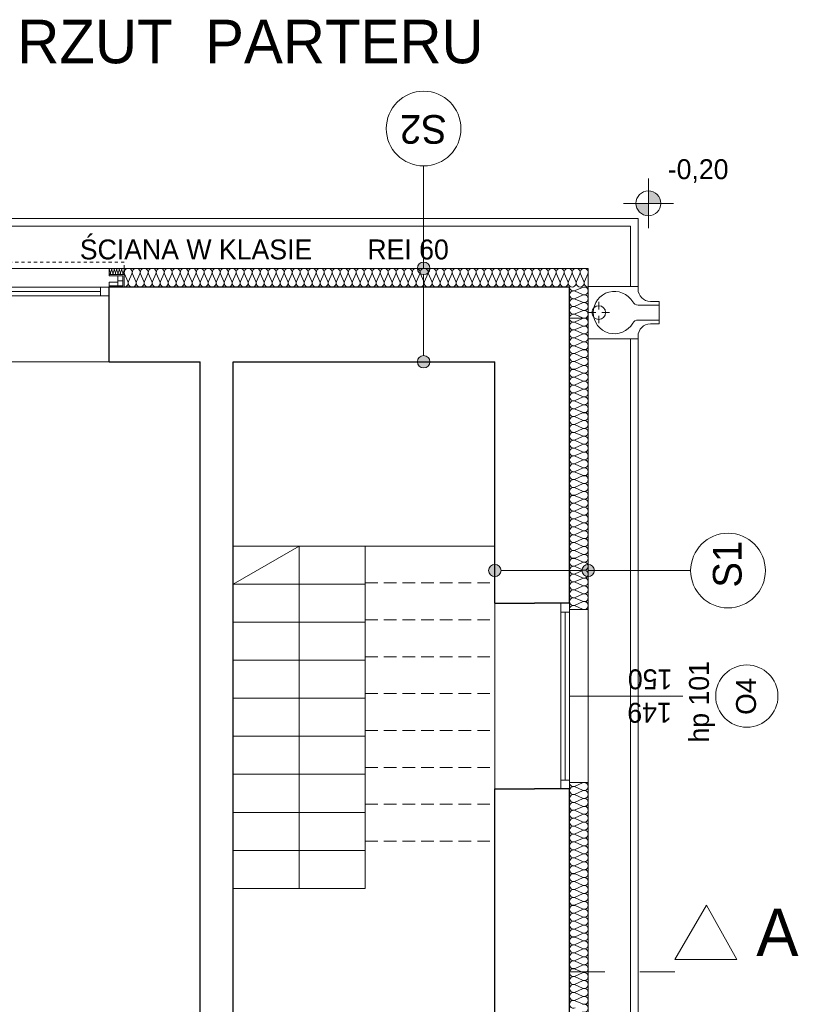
# Model space of a CAD drawing. Header units: inches. Extents: x -515158 to -470211, y -1887 to 84268.
# Tile 34 of 102: x -476437 to -470211, y 7047 to 14955. Entities that reach past the tile are written whole.
import ezdxf

# ---------------------------------------------------------------- set-up
doc = ezdxf.new("R2010")
doc.units = ezdxf.units.IN
doc.header["$MEASUREMENT"] = 0
for name, pattern in [('Dashed', [564.444447, 282.222223, -282.222223]), ('Hidden Line', [50, 25, -25]), ('Krawędzie ukryte', [150, 100, -50])]:
    doc.linetypes.add(name, pattern=pattern)
for name, color, linetype, lineweight in [('#podkład', 252, 'Continuous', 9), ('Arch ocieplenie_Nr_Pióra__44', 252, 'Continuous', 9), ('Arch ocieplenie_Nr_Pióra__9', 252, 'Continuous', 9), ('Arch opisy okien_Nr_Pióra__9', 252, 'Continuous', 9), ('Arch opisy_Nr_Pióra__1', 252, 'Continuous', 25), ('Arch opisy_Nr_Pióra__21', 252, 'Continuous', 9), ('Arch opisy_Nr_Pióra__9', 252, 'Continuous', 9), ('Arch teren_Nr_Pióra__5', 252, 'Continuous', 13), ('Arch teren_Nr_Pióra__9', 252, 'Continuous', 9), ('Arch wykończenie_Nr_Pióra__3', 252, 'Continuous', 18), ('Arch wyposarzenie_Nr_Pióra__10', 252, 'Continuous', 18), ('INWENT DACH_Nr_Pióra__21', 252, 'Continuous', 9), ('INWENT OPISY_Nr_Pióra__21', 252, 'Continuous', 9), ('INWENT OPISY_Nr_Pióra__41', 252, 'Continuous', 15), ('INWENT RZĘDNE_Nr_Pióra__21', 252, 'Continuous', 9), ('INWENT WYMIARY_Nr_Pióra__21', 252, 'Continuous', 9), ('INWENT. OKNA_Nr_Pióra__21', 252, 'Continuous', 9), ('INWENT. OKNA_Nr_Pióra__5', 252, 'Continuous', 13), ('INWENT.ŚCIANY_Nr_Pióra__1', 252, 'Continuous', 25), ('INWENT.ŚCIANY_Nr_Pióra__21', 252, 'Continuous', 9), ('Istniejące schody_Nr_Pióra__5', 252, 'Continuous', 13)]:
    doc.layers.add(name, color=color, linetype=linetype, lineweight=lineweight)
doc.styles.add('GENERATED_STYLE_1', font='txt')
doc.styles.add('GENERATED_STYLE_10', font='arial.ttf')
doc.styles.add('GENERATED_STYLE_3', font='txt')
doc.styles.add('GENERATED_STYLE_6', font='txt')
doc.styles.add('GENERATED_STYLE_7', font='txt')

# ---------------------------------------------------------------- blocks, each defined once
blk = doc.blocks.new('parter')
at = {"layer": 'Arch opisy_Nr_Pióra__21', "linetype": 'Continuous'}
for points in [[(-473144.6, 45087.6), (-473148.4, 45106.8), (-473159.3, 45123), (-473175.5, 45133.8), (-473194.6, 45137.6), (-473213.7, 45133.8), (-473230, 45123), (-473240.8, 45106.8), (-473244.6, 45087.6), (-473240.8, 45068.5), (-473230, 45052.3), (-473213.7, 45041.4), (-473194.6, 45037.6), (-473175.5, 45041.4), (-473159.3, 45052.3), (-473148.4, 45068.5)], [(-473144.6, 44337.6), (-473148.4, 44356.8), (-473159.3, 44373), (-473175.5, 44383.8), (-473194.6, 44387.6), (-473213.7, 44383.8), (-473230, 44373), (-473240.8, 44356.8), (-473244.6, 44337.6), (-473240.8, 44318.5), (-473230, 44302.3), (-473213.7, 44291.4), (-473194.6, 44287.6), (-473175.5, 44291.4), (-473159.3, 44302.3), (-473148.4, 44318.5)], [(-472573.3, 42660.5), (-472577.1, 42679.7), (-472588, 42695.9), (-472604.2, 42706.7), (-472623.3, 42710.5), (-472642.5, 42706.7), (-472658.7, 42695.9), (-472669.5, 42679.7), (-472673.3, 42660.5), (-472669.5, 42641.4), (-472658.7, 42625.2), (-472642.5, 42614.3), (-472623.3, 42610.5), (-472604.2, 42614.3), (-472588, 42625.2), (-472577.1, 42641.4)], [(-471823.3, 42660.5), (-471827.1, 42679.7), (-471838, 42695.9), (-471854.2, 42706.7), (-471873.3, 42710.5), (-471892.5, 42706.7), (-471908.7, 42695.9), (-471919.5, 42679.7), (-471923.3, 42660.5), (-471919.5, 42641.4), (-471908.7, 42625.2), (-471892.5, 42614.3), (-471873.3, 42610.5), (-471854.2, 42614.3), (-471838, 42625.2), (-471827.1, 42641.4)]]:
    blk.add_hatch(color=252, dxfattribs=at).paths.add_polyline_path(points, flags=0)
at = {"layer": 'INWENT RZĘDNE_Nr_Pióra__21', "linetype": 'Continuous'}
for points in [[(-471389.8, 45609.8), (-471289.8, 45609.8), (-471297.4, 45648.1), (-471319.1, 45680.6), (-471351.5, 45702.2), (-471389.8, 45709.8)], [(-471389.8, 45609.8), (-471489.8, 45609.8), (-471482.2, 45571.6), (-471460.5, 45539.1), (-471428, 45517.5), (-471389.8, 45509.8)]]:
    blk.add_hatch(color=252, dxfattribs=at).paths.add_polyline_path(points, flags=0)
at = {"layer": 'Arch ocieplenie_Nr_Pióra__44', "color": 252, "linetype": 'Continuous'}
for p, q in [((-475717.5, 45072.7), (-475709.2, 45052.5)), ((-475707.5, 45052.5), (-475699.2, 45072.7)), ((-475697.5, 45072.7), (-475689.2, 45052.5)), ((-475687.5, 45052.5), (-475679.2, 45072.7)), ((-475677.5, 45072.7), (-475669.2, 45052.5)), ((-475667.5, 45052.5), (-475659.2, 45072.7)), ((-475657.5, 45072.7), (-475649.2, 45052.5)), ((-475647.5, 45052.5), (-475639.2, 45072.7)), ((-475637.5, 45072.7), (-475629.2, 45052.5)), ((-475627.5, 45052.5), (-475619.2, 45072.7)), ((-475617.5, 45072.7), (-475609.2, 45052.5)), ((-475607.5, 45052.5), (-475599.2, 45072.7)), ((-475595.6, 45042.9), (-475568.9, 44982.3)), ((-475563.5, 44982.3), (-475536.8, 45042.9)), ((-475531.4, 45042.9), (-475504.7, 44982.3)), ((-475499.3, 44982.3), (-475472.6, 45042.9)), ((-475467.2, 45042.9), (-475440.5, 44982.3)), ((-475435.1, 44982.3), (-475408.4, 45042.9)), ((-475403, 45042.9), (-475376.2, 44982.3)), ((-475370.8, 44982.3), (-475344.1, 45042.9)), ((-475338.7, 45042.9), (-475312, 44982.3)), ((-475306.6, 44982.3), (-475279.9, 45042.9)), ((-475274.5, 45042.9), (-475247.8, 44982.3)), ((-475242.4, 44982.3), (-475215.7, 45042.9)), ((-475210.3, 45042.9), (-475183.6, 44982.3)), ((-475178.2, 44982.3), (-475151.5, 45042.9)), ((-475146.1, 45042.9), (-475119.3, 44982.3)), ((-475113.9, 44982.3), (-475087.2, 45042.9)), ((-475081.8, 45042.9), (-475055.1, 44982.3)), ((-475049.7, 44982.3), (-475023, 45042.9)), ((-475017.6, 45042.9), (-474990.9, 44982.3)), ((-474985.5, 44982.3), (-474958.8, 45042.9)), ((-474953.4, 45042.9), (-474926.7, 44982.3)), ((-474921.3, 44982.3), (-474894.6, 45042.9)), ((-474889.2, 45042.9), (-474862.4, 44982.3)), ((-474857.1, 44982.3), (-474830.3, 45042.9)), ((-474824.9, 45042.9), (-474798.2, 44982.3)), ((-474792.8, 44982.3), (-474766.1, 45042.9)), ((-474760.7, 45042.9), (-474734, 44982.3)), ((-474728.6, 44982.3), (-474701.9, 45042.9)), ((-474696.5, 45042.9), (-474669.8, 44982.3)), ((-474664.4, 44982.3), (-474637.7, 45042.9)), ((-474632.3, 45042.9), (-474605.5, 44982.3)), ((-474600.2, 44982.3), (-474573.4, 45042.9)), ((-474568, 45042.9), (-474541.3, 44982.3)), ((-474535.9, 44982.3), (-474509.2, 45042.9)), ((-474503.8, 45042.9), (-474477.1, 44982.3)), ((-474471.7, 44982.3), (-474445, 45042.9)), ((-474439.6, 45042.9), (-474412.9, 44982.3)), ((-474407.5, 44982.3), (-474380.8, 45042.9)), ((-474375.4, 45042.9), (-474348.7, 44982.3)), ((-474343.3, 44982.3), (-474316.5, 45042.9)), ((-474311.1, 45042.9), (-474284.4, 44982.3)), ((-474279, 44982.3), (-474252.3, 45042.9)), ((-474246.9, 45042.9), (-474220.2, 44982.3)), ((-474214.8, 44982.3), (-474188.1, 45042.9)), ((-474182.7, 45042.9), (-474156, 44982.3)), ((-474150.6, 44982.3), (-474123.9, 45042.9)), ((-474118.5, 45042.9), (-474091.8, 44982.3)), ((-474086.4, 44982.3), (-474059.6, 45042.9)), ((-474054.2, 45042.9), (-474027.5, 44982.3)), ((-474022.1, 44982.3), (-473995.4, 45042.9)), ((-473990, 45042.9), (-473963.3, 44982.3)), ((-473957.9, 44982.3), (-473931.2, 45042.9)), ((-473925.8, 45042.9), (-473899.1, 44982.3)), ((-473893.7, 44982.3), (-473867, 45042.9)), ((-473861.6, 45042.9), (-473834.9, 44982.3)), ((-473829.5, 44982.3), (-473802.7, 45042.9)), ((-473797.4, 45042.9), (-473770.6, 44982.3)), ((-473765.2, 44982.3), (-473738.5, 45042.9)), ((-473733.1, 45042.9), (-473706.4, 44982.3)), ((-473701, 44982.3), (-473674.3, 45042.9)), ((-473668.9, 45042.9), (-473642.2, 44982.3)), ((-473636.8, 44982.3), (-473610.1, 45042.9)), ((-473604.7, 45042.9), (-473578, 44982.3)), ((-473572.6, 44982.3), (-473545.9, 45042.9)), ((-473540.5, 45042.9), (-473513.7, 44982.3)), ((-473508.3, 44982.3), (-473481.6, 45042.9)), ((-473476.2, 45042.9), (-473449.5, 44982.3)), ((-473444.1, 44982.3), (-473417.4, 45042.9)), ((-473412, 45042.9), (-473385.3, 44982.3)), ((-473379.9, 44982.3), (-473353.2, 45042.9)), ((-473347.8, 45042.9), (-473321.1, 44982.3)), ((-473315.7, 44982.3), (-473289, 45042.9)), ((-473283.6, 45042.9), (-473256.8, 44982.3)), ((-473251.4, 44982.3), (-473224.7, 45042.9)), ((-473219.3, 45042.9), (-473192.6, 44982.3)), ((-473187.2, 44982.3), (-473160.5, 45042.9)), ((-473155.1, 45042.9), (-473128.4, 44982.3)), ((-473123, 44982.3), (-473096.3, 45042.9)), ((-473090.9, 45042.9), (-473064.2, 44982.3)), ((-473058.8, 44982.3), (-473032.1, 45042.9)), ((-473026.7, 45042.9), (-472999.9, 44982.3)), ((-472994.6, 44982.3), (-472967.8, 45042.9)), ((-472962.4, 45042.9), (-472935.7, 44982.3)), ((-472930.3, 44982.3), (-472903.6, 45042.9)), ((-472898.2, 45042.9), (-472871.5, 44982.3)), ((-472866.1, 44982.3), (-472839.4, 45042.9)), ((-472834, 45042.9), (-472807.3, 44982.3)), ((-472801.9, 44982.3), (-472775.2, 45042.9)), ((-472769.8, 45042.9), (-472743, 44982.3)), ((-472737.7, 44982.3), (-472710.9, 45042.9)), ((-472705.5, 45042.9), (-472678.8, 44982.3)), ((-472673.4, 44982.3), (-472646.7, 45042.9)), ((-472641.3, 45042.9), (-472614.6, 44982.3)), ((-472609.2, 44982.3), (-472582.5, 45042.9)), ((-472577.1, 45042.9), (-472550.4, 44982.3)), ((-472545, 44982.3), (-472518.3, 45042.9)), ((-472512.9, 45042.9), (-472486.2, 44982.3)), ((-472480.8, 44982.3), (-472454, 45042.9)), ((-472448.6, 45042.9), (-472421.9, 44982.3)), ((-472416.5, 44982.3), (-472389.8, 45042.9)), ((-472384.4, 45042.9), (-472357.7, 44982.3)), ((-472352.3, 44982.3), (-472325.6, 45042.9)), ((-472320.2, 45042.9), (-472293.5, 44982.3)), ((-472288.1, 44982.3), (-472261.4, 45042.9)), ((-472256, 45042.9), (-472229.3, 44982.3)), ((-472223.9, 44982.3), (-472197.1, 45042.9)), ((-472191.7, 45042.9), (-472165, 44982.3)), ((-472159.6, 44982.3), (-472132.9, 45042.9)), ((-472127.5, 45042.9), (-472100.8, 44982.3)), ((-472095.4, 44982.3), (-472068.7, 45042.9)), ((-472063.3, 45042.9), (-472036.6, 44982.3)), ((-472031.2, 44982.3), (-472004.5, 45042.9)), ((-471999.1, 45042.9), (-471972.4, 44982.3)), ((-471967, 44982.3), (-471940.2, 45042.9)), ((-471934.9, 45042.9), (-471908.1, 44982.3)), ((-471902.7, 44982.3), (-471876, 45042.9)), ((-471918, 44935), (-471978.6, 44909)), ((-471978.6, 44903.8), (-471918, 44877.8)), ((-471918, 44872.5), (-471978.6, 44846.5)), ((-471978.6, 44841.3), (-471918, 44815.3)), ((-471918, 44810), (-471978.6, 44784)), ((-471978.6, 44778.8), (-471918, 44752.8)), ((-471918, 44747.5), (-471978.6, 44721.5)), ((-471978.6, 44716.3), (-471918, 44690.3))]:
    blk.add_line(p, q, dxfattribs=at)
for centre, major_axis, ratio, start_param, end_param in [((-475708.3, 45077), (0, 10.6), 0.94039, 4.299595, 8.266775), ((-475688.3, 45077), (0, 10.6), 0.94039, 4.299595, 8.266775), ((-475668.3, 45077), (0, 10.6), 0.94039, 4.299595, 8.266775), ((-475648.3, 45077), (0, 10.6), 0.94039, 4.299595, 8.266775), ((-475628.3, 45077), (0, 10.6), 0.94039, 4.299595, 8.266775), ((-475608.3, 45077), (0, 10.6), 0.94039, 4.299595, 8.266775), ((-475566.2, 45055.7), (32.1, 0), 0.993449, 5.870392, 9.837571), ((-475502, 45055.7), (32.1, 0), 0.993449, 5.870392, 9.837571), ((-475437.8, 45055.7), (32.1, 0), 0.993449, 5.870392, 9.837571), ((-475373.5, 45055.7), (32.1, 0), 0.993449, 5.870392, 9.837571), ((-475309.3, 45055.7), (32.1, 0), 0.993449, 5.870392, 9.837571), ((-475245.1, 45055.7), (32.1, 0), 0.993449, 5.870392, 9.837571), ((-475180.9, 45055.7), (32.1, 0), 0.993449, 5.870392, 9.837571), ((-475116.6, 45055.7), (32.1, 0), 0.993449, 5.870392, 9.837571), ((-475052.4, 45055.7), (32.1, 0), 0.993449, 5.870392, 9.837571), ((-474988.2, 45055.7), (32.1, 0), 0.993449, 5.870392, 9.837571), ((-474924, 45055.7), (32.1, 0), 0.993449, 5.870392, 9.837571), ((-474859.7, 45055.7), (32.1, 0), 0.993449, 5.870392, 9.837571), ((-474795.5, 45055.7), (32.1, 0), 0.993449, 5.870392, 9.837571), ((-474731.3, 45055.7), (32.1, 0), 0.993449, 5.870392, 9.837571), ((-474667.1, 45055.7), (32.1, 0), 0.993449, 5.870392, 9.837571), ((-474602.9, 45055.7), (32.1, 0), 0.993449, 5.870392, 9.837571), ((-474538.6, 45055.7), (32.1, 0), 0.993449, 5.870392, 9.837571), ((-474474.4, 45055.7), (32.1, 0), 0.993449, 5.870392, 9.837571), ((-474410.2, 45055.7), (32.1, 0), 0.993449, 5.870392, 9.837571), ((-474346, 45055.7), (32.1, 0), 0.993449, 5.870392, 9.837571), ((-474281.7, 45055.7), (32.1, 0), 0.993449, 5.870392, 9.837571), ((-474217.5, 45055.7), (32.1, 0), 0.993449, 5.870392, 9.837571), ((-474153.3, 45055.7), (32.1, 0), 0.993449, 5.870392, 9.837571), ((-474089.1, 45055.7), (32.1, 0), 0.993449, 5.870392, 9.837571), ((-474024.8, 45055.7), (32.1, 0), 0.993449, 5.870392, 9.837571), ((-473960.6, 45055.7), (32.1, 0), 0.993449, 5.870392, 9.837571), ((-473896.4, 45055.7), (32.1, 0), 0.993449, 5.870392, 9.837571), ((-473832.2, 45055.7), (32.1, 0), 0.993449, 5.870392, 9.837571), ((-473767.9, 45055.7), (32.1, 0), 0.993449, 5.870392, 9.837571), ((-473703.7, 45055.7), (32.1, 0), 0.993449, 5.870392, 9.837571), ((-473639.5, 45055.7), (32.1, 0), 0.993449, 5.870392, 9.837571), ((-473575.3, 45055.7), (32.1, 0), 0.993449, 5.870392, 9.837571), ((-473511, 45055.7), (32.1, 0), 0.993449, 5.870392, 9.837571), ((-473446.8, 45055.7), (32.1, 0), 0.993449, 5.870392, 9.837571), ((-473382.6, 45055.7), (32.1, 0), 0.993449, 5.870392, 9.837571), ((-473318.4, 45055.7), (32.1, 0), 0.993449, 5.870392, 9.837571), ((-473254.1, 45055.7), (32.1, 0), 0.993449, 5.870392, 9.837571), ((-473189.9, 45055.7), (32.1, 0), 0.993449, 5.870392, 9.837571), ((-473125.7, 45055.7), (32.1, 0), 0.993449, 5.870392, 9.837571), ((-473061.5, 45055.7), (32.1, 0), 0.993449, 5.870392, 9.837571), ((-472997.2, 45055.7), (32.1, 0), 0.993449, 5.870392, 9.837571), ((-472933, 45055.7), (32.1, 0), 0.993449, 5.870392, 9.837571), ((-472868.8, 45055.7), (32.1, 0), 0.993449, 5.870392, 9.837571), ((-472804.6, 45055.7), (32.1, 0), 0.993449, 5.870392, 9.837571), ((-472740.4, 45055.7), (32.1, 0), 0.993449, 5.870392, 9.837571), ((-472676.1, 45055.7), (32.1, 0), 0.993449, 5.870392, 9.837571), ((-472611.9, 45055.7), (32.1, 0), 0.993449, 5.870392, 9.837571), ((-472547.7, 45055.7), (32.1, 0), 0.993449, 5.870392, 9.837571), ((-472483.5, 45055.7), (32.1, 0), 0.993449, 5.870392, 9.837571), ((-472419.2, 45055.7), (32.1, 0), 0.993449, 5.870392, 9.837571), ((-472355, 45055.7), (32.1, 0), 0.993449, 5.870392, 9.837571), ((-472290.8, 45055.7), (32.1, 0), 0.993449, 5.870392, 9.837571), ((-472226.6, 45055.7), (32.1, 0), 0.993449, 5.870392, 9.837571), ((-472162.3, 45055.7), (32.1, 0), 0.993449, 5.870392, 9.837571), ((-472098.1, 45055.7), (32.1, 0), 0.993449, 5.870392, 9.837571), ((-472033.9, 45055.7), (32.1, 0), 0.993449, 5.870392, 9.837571), ((-471969.7, 45055.7), (32.1, 0), 0.993449, 5.870392, 9.837571), ((-471905.4, 45055.7), (32.1, 0), 0.993449, 5.870392, 9.837571), ((-475718.3, 45048.3), (0, 10.6), 0.94039, 3.141593, 5.125182), ((-475698.3, 45048.3), (0, 10.6), 0.94039, 1.158004, 5.125183), ((-475678.3, 45048.3), (0, 10.6), 0.94039, 1.158004, 5.125183), ((-475658.3, 45048.3), (0, 10.6), 0.94039, 1.158004, 5.125183), ((-475638.3, 45048.3), (0, 10.6), 0.94039, 1.158004, 5.125183), ((-475618.3, 45048.3), (0, 10.6), 0.94039, 1.158004, 5.125183), ((-475598.3, 45048.3), (0, 10.6), 0.94039, 1.158004, 3.141593), ((-475598.3, 44969.5), (32.1, 0), 0.993449, 4.712389, 6.695979), ((-475534.1, 44969.5), (32.1, 0), 0.993449, 2.7288, 6.695979), ((-475469.9, 44969.5), (32.1, 0), 0.993449, 2.7288, 6.695979), ((-475405.7, 44969.5), (32.1, 0), 0.993449, 2.7288, 6.695979), ((-475341.4, 44969.5), (32.1, 0), 0.993449, 2.7288, 6.695979), ((-475277.2, 44969.5), (32.1, 0), 0.993449, 2.7288, 6.695979), ((-475213, 44969.5), (32.1, 0), 0.993449, 2.7288, 6.695979), ((-475148.8, 44969.5), (32.1, 0), 0.993449, 2.7288, 6.695979), ((-475084.5, 44969.5), (32.1, 0), 0.993449, 2.7288, 6.695979), ((-475020.3, 44969.5), (32.1, 0), 0.993449, 2.7288, 6.695979), ((-474956.1, 44969.5), (32.1, 0), 0.993449, 2.7288, 6.695979), ((-474891.9, 44969.5), (32.1, 0), 0.993449, 2.7288, 6.695979), ((-474827.6, 44969.5), (32.1, 0), 0.993449, 2.7288, 6.695979), ((-474763.4, 44969.5), (32.1, 0), 0.993449, 2.7288, 6.695979), ((-474699.2, 44969.5), (32.1, 0), 0.993449, 2.7288, 6.695979), ((-474635, 44969.5), (32.1, 0), 0.993449, 2.7288, 6.695979), ((-474570.7, 44969.5), (32.1, 0), 0.993449, 2.7288, 6.695979), ((-474506.5, 44969.5), (32.1, 0), 0.993449, 2.7288, 6.695979), ((-474442.3, 44969.5), (32.1, 0), 0.993449, 2.7288, 6.695979), ((-474378.1, 44969.5), (32.1, 0), 0.993449, 2.7288, 6.695979), ((-474313.8, 44969.5), (32.1, 0), 0.993449, 2.7288, 6.695979), ((-474249.6, 44969.5), (32.1, 0), 0.993449, 2.7288, 6.695979), ((-474185.4, 44969.5), (32.1, 0), 0.993449, 2.7288, 6.695979), ((-474121.2, 44969.5), (32.1, 0), 0.993449, 2.7288, 6.695979), ((-474056.9, 44969.5), (32.1, 0), 0.993449, 2.7288, 6.695979), ((-473992.7, 44969.5), (32.1, 0), 0.993449, 2.7288, 6.695979), ((-473928.5, 44969.5), (32.1, 0), 0.993449, 2.7288, 6.695979), ((-473864.3, 44969.5), (32.1, 0), 0.993449, 2.7288, 6.695979), ((-473800.1, 44969.5), (32.1, 0), 0.993449, 2.7288, 6.695979), ((-473735.8, 44969.5), (32.1, 0), 0.993449, 2.7288, 6.695979), ((-473671.6, 44969.5), (32.1, 0), 0.993449, 2.7288, 6.695979), ((-473607.4, 44969.5), (32.1, 0), 0.993449, 2.7288, 6.695979), ((-473543.2, 44969.5), (32.1, 0), 0.993449, 2.7288, 6.695979), ((-473478.9, 44969.5), (32.1, 0), 0.993449, 2.7288, 6.695979), ((-473414.7, 44969.5), (32.1, 0), 0.993449, 2.7288, 6.695979), ((-473350.5, 44969.5), (32.1, 0), 0.993449, 2.7288, 6.695979), ((-473286.3, 44969.5), (32.1, 0), 0.993449, 2.7288, 6.695979), ((-473222, 44969.5), (32.1, 0), 0.993449, 2.7288, 6.695979), ((-473157.8, 44969.5), (32.1, 0), 0.993449, 2.7288, 6.695979), ((-473093.6, 44969.5), (32.1, 0), 0.993449, 2.7288, 6.695979), ((-473029.4, 44969.5), (32.1, 0), 0.993449, 2.7288, 6.695979), ((-472965.1, 44969.5), (32.1, 0), 0.993449, 2.7288, 6.695979), ((-472900.9, 44969.5), (32.1, 0), 0.993449, 2.7288, 6.695979), ((-472836.7, 44969.5), (32.1, 0), 0.993449, 2.7288, 6.695979), ((-472772.5, 44969.5), (32.1, 0), 0.993449, 2.7288, 6.695979), ((-472708.2, 44969.5), (32.1, 0), 0.993449, 2.7288, 6.695979), ((-472644, 44969.5), (32.1, 0), 0.993449, 2.7288, 6.695979), ((-472579.8, 44969.5), (32.1, 0), 0.993449, 2.7288, 6.695979), ((-472515.6, 44969.5), (32.1, 0), 0.993449, 2.7288, 6.695979), ((-472451.3, 44969.5), (32.1, 0), 0.993449, 2.7288, 6.695979), ((-472387.1, 44969.5), (32.1, 0), 0.993449, 2.7288, 6.695979), ((-472322.9, 44969.5), (32.1, 0), 0.993449, 2.7288, 6.695979), ((-472258.7, 44969.5), (32.1, 0), 0.993449, 2.7288, 6.695979), ((-472194.4, 44969.5), (32.1, 0), 0.993449, 2.7288, 6.695979), ((-472130.2, 44969.5), (32.1, 0), 0.993449, 2.7288, 6.695979), ((-472066, 44969.5), (32.1, 0), 0.993449, 2.7288, 6.695979), ((-472001.8, 44969.5), (32.1, 0), 0.993449, 2.7288, 6.695979), ((-471991.4, 44937.6), (31.9, 0), 0.979571, 3.141593, 5.125182), ((-471937.6, 44969.5), (32.1, 0), 0.993449, 2.7288, 6.695979), ((-471905.2, 44906.4), (31.9, 0), 0.979571, 4.299595, 8.266775), ((-471873.3, 44969.5), (32.1, 0), 0.993449, 2.7288, 4.712389), ((-471991.4, 44875.1), (31.9, 0), 0.979571, 1.158004, 5.125183), ((-471991.4, 44812.6), (31.9, 0), 0.979571, 1.158004, 5.125183), ((-471905.2, 44843.9), (31.9, 0), 0.979571, 4.299595, 8.266775), ((-471991.4, 44750.1), (31.9, 0), 0.979571, 1.158004, 5.125183), ((-471905.2, 44781.4), (31.9, 0), 0.979571, 4.299595, 8.266775), ((-471991.4, 44687.6), (31.9, 0), 0.979571, 1.158004, 3.141593), ((-471905.2, 44718.9), (31.9, 0), 0.979571, 4.299595, 8.266775)]:
    blk.add_ellipse(centre, major_axis=major_axis, ratio=ratio, start_param=start_param, end_param=end_param, dxfattribs=at)
at = {"layer": 'Arch ocieplenie_Nr_Pióra__9', "color": 252, "linetype": 'Continuous'}
for p, q in [((-471978.6, 44658.7), (-471918, 44685)), ((-471918, 44627), (-471978.6, 44653.4)), ((-471978.6, 44595.4), (-471918, 44621.7)), ((-471918, 44563.8), (-471978.6, 44590.1)), ((-471978.6, 44532.2), (-471918, 44558.5)), ((-471918, 44500.6), (-471978.6, 44526.9)), ((-471978.6, 44468.9), (-471918, 44495.2)), ((-471918, 44437.3), (-471978.6, 44463.6)), ((-471978.6, 44405.7), (-471918, 44432)), ((-471918, 44374.1), (-471978.6, 44400.4)), ((-471978.6, 44342.5), (-471918, 44368.8)), ((-471918, 44310.8), (-471978.6, 44337.1)), ((-471978.6, 44279.2), (-471918, 44305.5)), ((-471918, 44247.6), (-471978.6, 44273.9)), ((-471978.6, 44216), (-471918, 44242.3)), ((-471918, 44184.3), (-471978.6, 44210.7)), ((-471978.6, 44152.7), (-471918, 44179)), ((-471918, 44121.1), (-471978.6, 44147.4)), ((-471978.6, 44089.5), (-471918, 44115.8)), ((-471918, 44057.9), (-471978.6, 44084.2)), ((-471978.6, 44026.2), (-471918, 44052.5)), ((-471918, 43994.6), (-471978.6, 44020.9)), ((-471978.6, 43963), (-471918, 43989.3)), ((-471918, 43931.4), (-471978.6, 43957.7)), ((-471978.6, 43899.7), (-471918, 43926.1)), ((-471918, 43868.1), (-471978.6, 43894.4)), ((-471978.6, 43836.5), (-471918, 43862.8)), ((-471918, 43804.9), (-471978.6, 43831.2)), ((-471978.6, 43773.3), (-471918, 43799.6)), ((-471918, 43741.6), (-471978.6, 43768)), ((-471978.6, 43710), (-471918, 43736.3)), ((-471918, 43678.4), (-471978.6, 43704.7)), ((-471978.6, 43646.8), (-471918, 43673.1)), ((-471918, 43615.2), (-471978.6, 43641.5)), ((-471978.6, 43583.5), (-471918, 43609.8)), ((-471918, 43551.9), (-471978.6, 43578.2)), ((-471978.6, 43520.3), (-471918, 43546.6)), ((-471918, 43488.7), (-471978.6, 43515)), ((-471978.6, 43457), (-471918, 43483.4)), ((-471918, 43425.4), (-471978.6, 43451.7)), ((-471978.6, 43393.8), (-471918, 43420.1)), ((-471918, 43362.2), (-471978.6, 43388.5)), ((-471978.6, 43330.6), (-471918, 43356.9)), ((-471918, 43298.9), (-471978.6, 43325.2)), ((-471978.6, 43267.3), (-471918, 43293.6)), ((-471918, 43235.7), (-471978.6, 43262)), ((-471978.6, 43204.1), (-471918, 43230.4)), ((-471918, 43172.5), (-471978.6, 43198.8)), ((-471978.6, 43140.8), (-471918, 43167.1)), ((-471918, 43109.2), (-471978.6, 43135.5)), ((-471978.6, 43077.6), (-471918, 43103.9)), ((-471918, 43046), (-471978.6, 43072.3)), ((-471978.6, 43014.3), (-471918, 43040.7)), ((-471918, 42982.7), (-471978.6, 43009)), ((-471978.6, 42951.1), (-471918, 42977.4)), ((-471918, 42919.5), (-471978.6, 42945.8)), ((-471978.6, 42887.9), (-471918, 42914.2)), ((-471918, 42856.2), (-471978.6, 42882.5)), ((-471978.6, 42824.6), (-471918, 42850.9)), ((-471918, 42793), (-471978.6, 42819.3)), ((-471978.6, 42761.4), (-471918, 42787.7)), ((-471918, 42729.7), (-471978.6, 42756.1)), ((-471978.6, 42698.1), (-471918, 42724.4)), ((-471918, 42666.5), (-471978.6, 42692.8)), ((-471978.6, 42634.9), (-471918, 42661.2)), ((-471918, 42603.3), (-471978.6, 42629.6)), ((-471978.6, 42571.6), (-471918, 42597.9)), ((-471918, 42540), (-471978.6, 42566.3)), ((-471978.6, 42508.4), (-471918, 42534.7)), ((-471918, 42476.8), (-471978.6, 42503.1)), ((-471978.6, 42445.2), (-471918, 42471.5)), ((-471918, 42413.5), (-471978.6, 42439.8)), ((-471978.6, 42381.9), (-471918, 42408.2)), ((-471918, 42350.3), (-471978.6, 42376.6)), ((-471978.6, 40928.5), (-471918, 40955)), ((-471918, 40896.7), (-471978.6, 40923.2)), ((-471978.6, 40864.9), (-471918, 40891.4)), ((-471918, 40833.1), (-471978.6, 40859.6)), ((-471978.6, 40801.3), (-471918, 40827.8)), ((-471918, 40769.5), (-471978.6, 40796)), ((-471978.6, 40737.7), (-471918, 40764.2)), ((-471918, 40705.9), (-471978.6, 40732.4)), ((-471978.6, 40674.1), (-471918, 40700.6)), ((-471918, 40642.3), (-471978.6, 40668.8)), ((-471978.6, 40610.5), (-471918, 40637)), ((-471918, 40578.7), (-471978.6, 40605.2)), ((-471978.6, 40546.9), (-471918, 40573.4)), ((-471918, 40515.1), (-471978.6, 40541.6)), ((-471978.6, 40483.3), (-471918, 40509.8)), ((-471918, 40451.6), (-471978.6, 40478)), ((-471978.6, 40419.8), (-471918, 40446.2)), ((-471918, 40388), (-471978.6, 40414.4)), ((-471978.6, 40356.2), (-471918, 40382.6)), ((-471918, 40324.4), (-471978.6, 40350.8)), ((-471978.6, 40292.6), (-471918, 40319)), ((-471918, 40260.8), (-471978.6, 40287.2)), ((-471978.6, 40229), (-471918, 40255.4)), ((-471918, 40197.2), (-471978.6, 40223.6)), ((-471978.6, 40165.4), (-471918, 40191.8)), ((-471918, 40133.6), (-471978.6, 40160)), ((-471978.6, 40101.8), (-471918, 40128.2)), ((-471918, 40070), (-471978.6, 40096.4)), ((-471978.6, 40038.2), (-471918, 40064.6)), ((-471918, 40006.4), (-471978.6, 40032.9)), ((-471978.6, 39974.6), (-471918, 40001.1)), ((-471918, 39942.8), (-471978.6, 39969.3)), ((-471978.6, 39911), (-471918, 39937.5)), ((-471918, 39879.2), (-471978.6, 39905.7)), ((-471978.6, 39847.4), (-471918, 39873.9)), ((-471918, 39815.6), (-471978.6, 39842.1)), ((-471978.6, 39783.8), (-471918, 39810.3)), ((-471918, 39752), (-471978.6, 39778.5)), ((-471978.6, 39720.2), (-471918, 39746.7)), ((-471918, 39688.4), (-471978.6, 39714.9)), ((-471978.6, 39656.6), (-471918, 39683.1)), ((-471918, 39624.8), (-471978.6, 39651.3)), ((-471978.6, 39593), (-471918, 39619.5)), ((-471918, 39561.2), (-471978.6, 39587.7)), ((-471978.6, 39529.4), (-471918, 39555.9)), ((-471918, 39497.6), (-471978.6, 39524.1)), ((-471978.6, 39465.8), (-471918, 39492.3)), ((-471918, 39434.1), (-471978.6, 39460.5)), ((-471978.6, 39402.3), (-471918, 39428.7)), ((-471918, 39370.5), (-471978.6, 39396.9)), ((-471978.6, 39338.7), (-471918, 39365.1)), ((-471918, 39306.9), (-471978.6, 39333.3)), ((-471978.6, 39275.1), (-471918, 39301.5)), ((-471918, 39243.3), (-471978.6, 39269.7)), ((-471978.6, 39211.5), (-471918, 39237.9)), ((-471918, 39179.7), (-471978.6, 39206.1))]:
    blk.add_line(p, q, dxfattribs=at)
for centre, ratio, start_param, end_param in [((-471991.4, 44687.6), 0.991223, 6.283185, 8.266774), ((-471905.2, 44656), 0.991223, 1.158003, 5.125183), ((-471991.4, 44624.4), 0.991223, 4.299595, 8.266774), ((-471905.2, 44592.8), 0.991223, 1.158003, 5.125183), ((-471991.4, 44561.1), 0.991223, 4.299595, 8.266774), ((-471991.4, 44497.9), 0.991223, 4.299595, 8.266774), ((-471905.2, 44529.5), 0.991223, 1.158003, 5.125183), ((-471991.4, 44434.7), 0.991223, 4.299595, 8.266774), ((-471905.2, 44466.3), 0.991223, 1.158003, 5.125183), ((-471991.4, 44371.4), 0.991223, 4.299595, 8.266774), ((-471905.2, 44403), 0.991223, 1.158003, 5.125183), ((-471905.2, 44339.8), 0.991223, 1.158003, 5.125183), ((-471991.4, 44308.2), 0.991223, 4.299595, 8.266774), ((-471905.2, 44276.6), 0.991223, 1.158003, 5.125183), ((-471991.4, 44244.9), 0.991223, 4.299595, 8.266774), ((-471991.4, 44181.7), 0.991223, 4.299595, 8.266774), ((-471905.2, 44213.3), 0.991223, 1.158003, 5.125183), ((-471991.4, 44118.4), 0.991223, 4.299595, 8.266774), ((-471905.2, 44150.1), 0.991223, 1.158003, 5.125183), ((-471991.4, 44055.2), 0.991223, 4.299595, 8.266774), ((-471905.2, 44086.8), 0.991223, 1.158003, 5.125183), ((-471905.2, 44023.6), 0.991223, 1.158003, 5.125183), ((-471991.4, 43992), 0.991223, 4.299595, 8.266774), ((-471905.2, 43960.3), 0.991223, 1.158003, 5.125183), ((-471991.4, 43928.7), 0.991223, 4.299595, 8.266774), ((-471991.4, 43865.5), 0.991223, 4.299595, 8.266774), ((-471905.2, 43897.1), 0.991223, 1.158003, 5.125183), ((-471991.4, 43802.2), 0.991223, 4.299595, 8.266774), ((-471905.2, 43833.9), 0.991223, 1.158003, 5.125183), ((-471991.4, 43739), 0.991223, 4.299595, 8.266774), ((-471905.2, 43770.6), 0.991223, 1.158003, 5.125183), ((-471905.2, 43707.4), 0.991223, 1.158003, 5.125183), ((-471991.4, 43675.7), 0.991223, 4.299595, 8.266774), ((-471905.2, 43644.1), 0.991223, 1.158003, 5.125183), ((-471991.4, 43612.5), 0.991223, 4.299595, 8.266774), ((-471991.4, 43549.3), 0.991223, 4.299595, 8.266774), ((-471905.2, 43580.9), 0.991223, 1.158003, 5.125183), ((-471991.4, 43486), 0.991223, 4.299595, 8.266774), ((-471905.2, 43517.6), 0.991223, 1.158003, 5.125183), ((-471991.4, 43422.8), 0.991223, 4.299595, 8.266774), ((-471905.2, 43454.4), 0.991223, 1.158003, 5.125183), ((-471905.2, 43391.1), 0.991223, 1.158003, 5.125183), ((-471991.4, 43359.5), 0.991223, 4.299595, 8.266774), ((-471905.2, 43327.9), 0.991223, 1.158003, 5.125183), ((-471991.4, 43296.3), 0.991223, 4.299595, 8.266774), ((-471991.4, 43233), 0.991223, 4.299595, 8.266774), ((-471905.2, 43264.7), 0.991223, 1.158003, 5.125183), ((-471991.4, 43169.8), 0.991223, 4.299595, 8.266774), ((-471905.2, 43201.4), 0.991223, 1.158003, 5.125183), ((-471991.4, 43106.6), 0.991223, 4.299595, 8.266774), ((-471905.2, 43138.2), 0.991223, 1.158003, 5.125183), ((-471905.2, 43074.9), 0.991223, 1.158003, 5.125183), ((-471991.4, 43043.3), 0.991223, 4.299595, 8.266774), ((-471905.2, 43011.7), 0.991223, 1.158003, 5.125183), ((-471991.4, 42980.1), 0.991223, 4.299595, 8.266774), ((-471991.4, 42916.8), 0.991223, 4.299595, 8.266774), ((-471905.2, 42948.4), 0.991223, 1.158003, 5.125183), ((-471991.4, 42853.6), 0.991223, 4.299595, 8.266774), ((-471905.2, 42885.2), 0.991223, 1.158003, 5.125183), ((-471991.4, 42790.3), 0.991223, 4.299595, 8.266774), ((-471905.2, 42822), 0.991223, 1.158003, 5.125183), ((-471905.2, 42758.7), 0.991223, 1.158003, 5.125183), ((-471991.4, 42727.1), 0.991223, 4.299595, 8.266774), ((-471905.2, 42695.5), 0.991223, 1.158003, 5.125183), ((-471991.4, 42663.8), 0.991223, 4.299595, 8.266774), ((-471991.4, 42600.6), 0.991223, 4.299595, 8.266774), ((-471905.2, 42632.2), 0.991223, 1.158003, 5.125183), ((-471991.4, 42537.4), 0.991223, 4.299595, 8.266774), ((-471905.2, 42569), 0.991223, 1.158003, 5.125183), ((-471991.4, 42474.1), 0.991223, 4.299595, 8.266774), ((-471905.2, 42505.7), 0.991223, 1.158003, 5.125183), ((-471905.2, 42442.5), 0.991223, 1.158003, 5.125183), ((-471991.4, 42410.9), 0.991223, 4.299595, 8.266774), ((-471905.2, 42379.3), 0.991223, 1.158003, 5.125183), ((-471991.4, 42347.6), 0.991223, 4.299596, 6.283185), ((-471991.4, 40894), 0.996714, 4.299595, 8.266774), ((-471991.4, 40957.6), 0.996714, 6.283185, 8.266774), ((-471905.2, 40925.8), 0.996714, 1.158003, 5.125183), ((-471905.2, 40862.2), 0.996714, 1.158003, 5.125183), ((-471991.4, 40830.4), 0.996714, 4.299595, 8.266774), ((-471905.2, 40798.6), 0.996714, 1.158003, 5.125183), ((-471991.4, 40766.8), 0.996714, 4.299595, 8.266774), ((-471991.4, 40703.3), 0.996714, 4.299595, 8.266774), ((-471905.2, 40735.1), 0.996714, 1.158003, 5.125183), ((-471991.4, 40639.7), 0.996714, 4.299595, 8.266774), ((-471905.2, 40671.5), 0.996714, 1.158003, 5.125183), ((-471991.4, 40576.1), 0.996714, 4.299595, 8.266774), ((-471905.2, 40607.9), 0.996714, 1.158003, 5.125183), ((-471905.2, 40544.3), 0.996714, 1.158003, 5.125183), ((-471991.4, 40512.5), 0.996714, 4.299595, 8.266774), ((-471905.2, 40480.7), 0.996714, 1.158003, 5.125183), ((-471991.4, 40448.9), 0.996714, 4.299595, 8.266774), ((-471991.4, 40385.3), 0.996714, 4.299595, 8.266774), ((-471905.2, 40417.1), 0.996714, 1.158003, 5.125183), ((-471991.4, 40321.7), 0.996714, 4.299595, 8.266774), ((-471905.2, 40353.5), 0.996714, 1.158003, 5.125183), ((-471991.4, 40258.1), 0.996714, 4.299595, 8.266774), ((-471905.2, 40289.9), 0.996714, 1.158003, 5.125183), ((-471905.2, 40226.3), 0.996714, 1.158003, 5.125183), ((-471991.4, 40194.5), 0.996714, 4.299595, 8.266774), ((-471905.2, 40162.7), 0.996714, 1.158003, 5.125183), ((-471991.4, 40130.9), 0.996714, 4.299595, 8.266774), ((-471991.4, 40067.3), 0.996714, 4.299595, 8.266774), ((-471905.2, 40099.1), 0.996714, 1.158003, 5.125183), ((-471991.4, 40003.7), 0.996714, 4.299595, 8.266774), ((-471905.2, 40035.5), 0.996714, 1.158003, 5.125183), ((-471991.4, 39940.1), 0.996714, 4.299595, 8.266774), ((-471905.2, 39971.9), 0.996714, 1.158003, 5.125183), ((-471905.2, 39908.3), 0.996714, 1.158003, 5.125183), ((-471991.4, 39876.5), 0.996714, 4.299595, 8.266774), ((-471905.2, 39844.7), 0.996714, 1.158003, 5.125183), ((-471991.4, 39812.9), 0.996714, 4.299595, 8.266774), ((-471991.4, 39749.3), 0.996714, 4.299595, 8.266774), ((-471905.2, 39781.1), 0.996714, 1.158003, 5.125183), ((-471991.4, 39685.8), 0.996714, 4.299595, 8.266774), ((-471905.2, 39717.6), 0.996714, 1.158003, 5.125183), ((-471991.4, 39622.2), 0.996714, 4.299595, 8.266774), ((-471905.2, 39654), 0.996714, 1.158003, 5.125183), ((-471905.2, 39590.4), 0.996714, 1.158003, 5.125183), ((-471991.4, 39558.6), 0.996714, 4.299595, 8.266774), ((-471905.2, 39526.8), 0.996714, 1.158003, 5.125183), ((-471991.4, 39495), 0.996714, 4.299595, 8.266774), ((-471991.4, 39431.4), 0.996714, 4.299595, 8.266774), ((-471905.2, 39463.2), 0.996714, 1.158003, 5.125183), ((-471991.4, 39367.8), 0.996714, 4.299595, 8.266774), ((-471905.2, 39399.6), 0.996714, 1.158003, 5.125183), ((-471991.4, 39304.2), 0.996714, 4.299595, 8.266774), ((-471905.2, 39336), 0.996714, 1.158003, 5.125183), ((-471905.2, 39272.4), 0.996714, 1.158003, 5.125183), ((-471991.4, 39240.6), 0.996714, 4.299595, 8.266774), ((-471905.2, 39208.8), 0.996714, 1.158003, 5.125183), ((-471991.4, 39177), 0.996714, 4.299595, 8.266774), ((-471905.2, 39145.2), 0.996714, 1.158003, 5.125183)]:
    blk.add_ellipse(centre, major_axis=(-31.9, 0), ratio=ratio, start_param=start_param, end_param=end_param, dxfattribs=at)
at = {"layer": 'Arch opisy_Nr_Pióra__21', "color": 252, "linetype": 'Continuous'}
for p, q in [((-473194.6, 45087.6), (-473194.6, 45910.2)), ((-473194.6, 44387.6), (-473194.6, 45037.6)), ((-472573.3, 42660.5), (-471923.3, 42660.5)), ((-471873.3, 42660.5), (-471050.7, 42660.5))]:
    blk.add_line(p, q, dxfattribs=at)
for centre, radius in [((-473194.6, 46210.2), 300), ((-473194.6, 45087.6), 50), ((-473194.6, 44337.6), 50), ((-470750.7, 42660.5), 300), ((-472623.3, 42660.5), 50), ((-471873.3, 42660.5), 50)]:
    blk.add_circle(centre, radius, dxfattribs=at)
at = {"layer": 'Arch opisy_Nr_Pióra__9', "color": 252, "linetype": 'Continuous'}
blk.add_circle((-470599.8, 41652.6), 250, dxfattribs=at)
at = {"layer": 'Arch teren_Nr_Pióra__5', "color": 252, "linetype": 'Continuous'}
for p, q in [((-488363.3, 45487.6), (-471473.3, 45487.6)), ((-471473.3, 44942.6), (-471473.3, 45487.6)), ((-488363.3, 45427.6), (-471533.3, 45427.6)), ((-471533.3, 44942.6), (-471533.3, 45427.6)), ((-471533.3, 32367.6), (-471533.3, 44522.6)), ((-471473.3, 32307.6), (-471473.3, 44522.6))]:
    blk.add_line(p, q, dxfattribs=at)
at = {"layer": 'Arch teren_Nr_Pióra__9', "color": 252, "linetype": 'Continuous'}
for p, q in [((-471873.3, 44942.6), (-471473.3, 44942.6)), ((-471873.3, 44942.6), (-471873.3, 44522.6)), ((-471473.3, 44942.6), (-471473.3, 44922.6)), ((-471472.8, 44792.6), (-471303.3, 44792.6)), ((-471373.3, 44822.6), (-471303.3, 44822.6)), ((-471303.3, 44822.6), (-471303.3, 44642.6)), ((-471472.8, 44672.6), (-471303.3, 44672.6)), ((-471373.3, 44642.6), (-471303.3, 44642.6)), ((-471873.3, 44522.6), (-471473.3, 44522.6)), ((-471473.3, 44542.6), (-471473.3, 44522.6))]:
    blk.add_line(p, q, dxfattribs=at)
for centre, radius, start, end in [((-471373.3, 44922.6), 100, 180, 270), ((-471663.3, 44732.6), 170, 30, 330), ((-471472.8, 44842.6), 50, 210, 270), ((-471472.8, 44622.6), 50, 90, 150), ((-471373.3, 44542.6), 100, 90, 180)]:
    blk.add_arc(centre, radius, start, end, dxfattribs=at)
at = {"layer": 'Arch wykończenie_Nr_Pióra__3', "color": 252, "linetype": 'Continuous'}
for p, q in [((-475718.3, 45037.6), (-475718.3, 45087.6)), ((-471873.3, 45087.6), (-475718.3, 45087.6)), ((-471873.3, 42347.6), (-471873.3, 45087.6)), ((-471873.3, 44687.6), (-472023.3, 44687.6)), ((-472023.3, 42347.6), (-471873.3, 42347.6)), ((-472023.3, 40957.6), (-471873.3, 40957.6)), ((-471873.3, 36887.6), (-471873.3, 40957.6))]:
    blk.add_line(p, q, dxfattribs=at)
at = {"layer": 'Arch wyposarzenie_Nr_Pióra__10', "color": 252, "linetype": 'Hidden Line'}
for p, q in [((-475598.3, 45137.6), (-477898.3, 45137.6)), ((-475598.3, 44937.6), (-475598.3, 45137.6))]:
    blk.add_line(p, q, dxfattribs=at)
at = {"layer": 'Arch wyposarzenie_Nr_Pióra__10', "color": 252, "linetype": 'Continuous'}
for p, q in [((-475718.3, 45037.6), (-475718.3, 45027.6)), ((-475598.3, 45037.6), (-475718.3, 45037.6)), ((-475608.3, 45027.6), (-475718.3, 45027.6)), ((-475648.3, 44947.6), (-475648.3, 45027.6)), ((-475608.3, 44947.6), (-475608.3, 45027.6)), ((-475598.3, 44937.6), (-475598.3, 45037.6)), ((-475718.6, 44977.6), (-475648.3, 44977.6)), ((-475718.6, 44947.6), (-475718.6, 44977.6)), ((-475718.3, 44947.6), (-475718.3, 44937.6)), ((-475718.3, 44947.6), (-475608.3, 44947.6)), ((-475718.3, 44937.6), (-475598.3, 44937.6)), ((-475648.3, 44987.6), (-475608.3, 44987.6))]:
    blk.add_line(p, q, dxfattribs=at)
at = {"layer": 'INWENT DACH_Nr_Pióra__21', "color": 252, "linetype": 'Continuous'}
for p, q in [((-471788.3, 44757.6), (-471788.3, 44817.6)), ((-471813.3, 44732.6), (-471873.3, 44732.6)), ((-471788.3, 44707.6), (-471788.3, 44647.6)), ((-471763.3, 44732.6), (-471703.3, 44732.6))]:
    blk.add_line(p, q, dxfattribs=at)
blk.add_circle((-471788.3, 44732.6), 55, dxfattribs=at)
at = {"layer": 'INWENT OPISY_Nr_Pióra__41', "color": 252, "linetype": 'Continuous'}
for p, q in [((-470923.3, 39973.9), (-471179, 39537.6)), ((-470679, 39537.6), (-470923.3, 39973.9)), ((-470679, 39537.6), (-471179, 39537.6))]:
    blk.add_line(p, q, dxfattribs=at)
at = {"layer": 'INWENT OPISY_Nr_Pióra__41', "color": 252, "linetype": 'Dashed'}
blk.add_line((-472023.3, 39437.6), (-470923.3, 39437.6), dxfattribs=at)
at = {"layer": 'INWENT RZĘDNE_Nr_Pióra__21', "color": 252, "linetype": 'Continuous'}
for p, q in [((-471389.8, 45409.8), (-471389.8, 45809.8)), ((-471589.8, 45609.8), (-471189.8, 45609.8))]:
    blk.add_line(p, q, dxfattribs=at)
blk.add_circle((-471389.8, 45609.8), 100, dxfattribs=at)
at = {"layer": 'INWENT. OKNA_Nr_Pióra__5', "color": 252, "linetype": 'Continuous'}
for p, q in [((-477778.3, 44937.6), (-475718.3, 44937.6)), ((-475788.3, 44937.6), (-475788.3, 44867.6)), ((-477778.3, 44867.6), (-475718.3, 44867.6)), ((-475788.3, 44902.6), (-477708.3, 44902.6)), ((-472093.3, 42397.6), (-472093.3, 40907.6)), ((-472023.3, 42397.6), (-472023.3, 40907.6)), ((-472023.3, 42327.6), (-472093.3, 42327.6)), ((-472058.3, 40977.6), (-472058.3, 42327.6)), ((-472023.3, 41652.6), (-471113.3, 41652.6)), ((-472023.3, 40977.6), (-472093.3, 40977.6))]:
    blk.add_line(p, q, dxfattribs=at)
at = {"layer": 'INWENT.ŚCIANY_Nr_Pióra__1', "color": 252, "linetype": 'Continuous'}
for p, q in [((-475718.3, 44587.6), (-475718.3, 44937.6)), ((-472023.3, 44937.6), (-475718.3, 44937.6)), ((-472023.3, 42397.6), (-472023.3, 44937.6)), ((-475718.3, 44337.6), (-475718.3, 44587.6)), ((-475718.3, 44337.6), (-474988.3, 44337.6)), ((-474988.3, 39017.6), (-474988.3, 44337.6)), ((-474723.3, 44337.6), (-472623.3, 44337.6)), ((-474723.3, 33467.6), (-474723.3, 44337.6)), ((-472623.3, 42397.6), (-472623.3, 44337.6)), ((-472623.3, 42397.6), (-472303.3, 42397.6)), ((-472023.3, 42397.6), (-472303.3, 42397.6)), ((-472623.3, 36937.6), (-472623.3, 40907.6)), ((-472623.3, 40907.6), (-472303.3, 40907.6)), ((-472023.3, 40907.6), (-472303.3, 40907.6)), ((-472023.3, 36937.6), (-472023.3, 40907.6))]:
    blk.add_line(p, q, dxfattribs=at)
at = {"layer": 'INWENT.ŚCIANY_Nr_Pióra__21', "color": 252, "linetype": 'Continuous'}
for p, q in [((-477778.3, 45087.6), (-475718.3, 45087.6)), ((-477778.3, 44337.6), (-475718.3, 44337.6)), ((-472623.3, 40907.6), (-472623.3, 42397.6)), ((-471873.3, 40957.6), (-471873.3, 42347.6))]:
    blk.add_line(p, q, dxfattribs=at)
at = {"layer": 'Istniejące schody_Nr_Pióra__5', "color": 252, "linetype": 'Continuous'}
for p, q in [((-474193.3, 42857.6), (-474723.3, 42552.1)), ((-474723.3, 42857.6), (-472623.3, 42857.6)), ((-474193.3, 40107.6), (-474193.3, 42857.6)), ((-473663.3, 40107.6), (-473663.3, 42857.6)), ((-474723.3, 42552.1), (-473663.3, 42552.1)), ((-474723.3, 42246.5), (-473663.3, 42246.5)), ((-474723.3, 41941), (-473663.3, 41941)), ((-474723.3, 41635.4), (-473663.3, 41635.4)), ((-474723.3, 41329.9), (-473663.3, 41329.9)), ((-474723.3, 41024.3), (-473663.3, 41024.3)), ((-474723.3, 40718.7), (-473663.3, 40718.7)), ((-474723.3, 40413.2), (-473663.3, 40413.2)), ((-474723.3, 40107.6), (-473663.3, 40107.6))]:
    blk.add_line(p, q, dxfattribs=at)
at = {"layer": 'Istniejące schody_Nr_Pióra__5', "color": 252, "linetype": 'Krawędzie ukryte'}
for p, q in [((-473663.3, 42857.6), (-472623.3, 42857.6)), ((-473663.3, 42561.4), (-472623.3, 42561.4)), ((-473663.3, 42265.1), (-472623.3, 42265.1)), ((-473663.3, 41968.9), (-472623.3, 41968.9)), ((-473663.3, 41672.6), (-472623.3, 41672.6)), ((-473663.3, 41376.4), (-472623.3, 41376.4)), ((-473663.3, 41080.1), (-472623.3, 41080.1)), ((-473663.3, 40783.9), (-472623.3, 40783.9)), ((-473663.3, 40487.6), (-472623.3, 40487.6))]:
    blk.add_line(p, q, dxfattribs=at)
at = {"layer": 'Arch opisy okien_Nr_Pióra__9', "color": 252, "linetype": 'Continuous', "style": 'GENERATED_STYLE_10'}
blk.add_text('O4', height=160, rotation=90, dxfattribs=at).set_placement((-470526.4, 41501.4))
at = {"layer": 'Arch opisy_Nr_Pióra__1', "color": 252, "linetype": 'Continuous', "style": 'GENERATED_STYLE_7'}
for s, rotation, p in [('S2', 180, (-473008.4, 46318.8)), ('S1', 90, (-470642.1, 42523.6))]:
    blk.add_text(s, height=230, rotation=rotation, dxfattribs=at).set_placement(p)
at = {"layer": 'Arch opisy_Nr_Pióra__21', "color": 252, "linetype": 'Continuous', "style": 'GENERATED_STYLE_6'}
blk.add_text('RZUT  PARTERU', height=350, dxfattribs=at).set_placement((-476456.9, 46734.7))
at = {"layer": 'INWENT OPISY_Nr_Pióra__21', "color": 252, "linetype": 'Continuous', "style": 'GENERATED_STYLE_7'}
blk.add_text('A', height=380, dxfattribs=at).set_placement((-470523.8, 39564.7))
at = {"layer": 'INWENT RZĘDNE_Nr_Pióra__21', "color": 252, "insert": (-471234.4, 45774.2), "char_height": 160, "attachment_point": 7, "style": 'GENERATED_STYLE_3'}
blk.add_mtext('{-0,20}', dxfattribs=at)
at = {"layer": 'INWENT WYMIARY_Nr_Pióra__21', "color": 252, "linetype": 'Continuous', "style": 'GENERATED_STYLE_1'}
for s, p in [('ŚCIANA W KLASIE', (-475955.1, 45159.4)), ('REI 60', (-473646.5, 45159.4))]:
    blk.add_text(s, height=160, dxfattribs=at).set_placement(p)
at = {"layer": 'INWENT. OKNA_Nr_Pióra__21', "color": 252, "linetype": 'Continuous', "style": 'GENERATED_STYLE_7'}
for s, rotation, p in [('hp 101', 90, (-470904, 41279.3)), ('150', 180, (-471197.8, 41867.1)), ('149', 180, (-471201.7, 41598.5))]:
    blk.add_text(s, height=160, rotation=rotation, dxfattribs=at).set_placement(p)

msp = doc.modelspace()

# ---------------------------------------------------------------- block references
at = {"layer": '#podkład'}
msp.add_blockref('parter', (0, -32129.9), dxfattribs=at)

doc.saveas('drawing.dxf')
